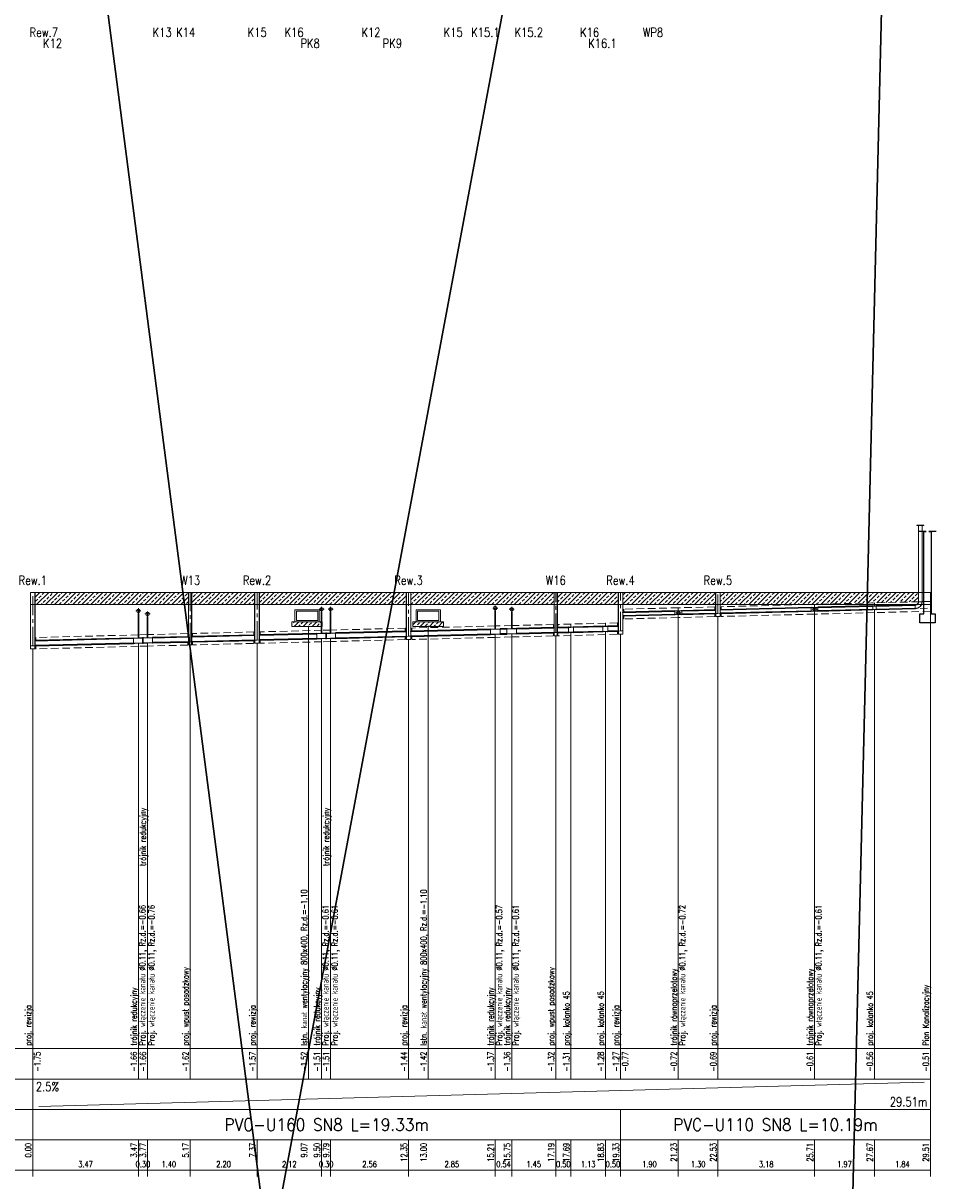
# Model space of a CAD drawing. Header units: millimetres. Extents: x 50853 to 54955, y -8480 to -6058.
# Tile 10 of 28: x 51004 to 51305, y -7208 to -6827. Entities that reach past the tile are written whole.
import ezdxf
from ezdxf.enums import TextEntityAlignment as Align

# ---------------------------------------------------------------- set-up
doc = ezdxf.new("R2010")
doc.units = ezdxf.units.MM
doc.header["$LTSCALE"] = 5
doc.linetypes.add('CENTER', pattern=[2, 1.25, -0.25, 0.25, -0.25])
doc.linetypes.add('DASHED', pattern=[0.75, 0.5, -0.25])
doc.layers.add('Budynki', color=7, linetype='Continuous')
for name, color, linetype, lineweight in [('Liczby', 7, 'Continuous', 20), ('Linie_odn', 7, 'Continuous', 13), ('Linie_opisowe', 7, 'Continuous', 13), ('Linie_tabeli', 7, 'Continuous', 13), ('mm_odwierty', 32, 'Continuous', 20), ('Odcinki', 5, 'Continuous', 30), ('Opis_PZ', 7, 'Continuous', 20), ('Opis_uzbr_p', 7, 'Continuous', 20), ('Opis_wl', 7, 'Continuous', 20), ('Osie', 7, 'CENTER', 13), ('Podsypki', 7, 'DASHED', 13), ('Ter_istn', 8, 'Continuous', 13), ('Uzbr_podz', 7, 'Continuous', 13), ('Wezly', 5, 'Continuous', 13)]:
    doc.layers.add(name, color=color, linetype=linetype, lineweight=lineweight)
doc.styles.add('Styl13', font='SIMPLEX.shx', dxfattribs={"width": 0.8})
doc.styles.add('Styl15', font='SIMPLEX.shx', dxfattribs={"width": 0.8})
doc.styles.add('Styl17', font='SIMPLEX.shx', dxfattribs={"width": 0.8})
doc.styles.add('Styl19', font='SIMPLEX.shx', dxfattribs={"width": 0.8})
doc.styles.add('Styl2', font='SIMPLEX.shx', dxfattribs={"width": 0.8})
doc.styles.add('Styl3', font='SIMPLEX.shx', dxfattribs={"width": 0.8})
doc.styles.add('Styl4', font='SIMPLEX.shx', dxfattribs={"width": 0.8})
doc.styles.add('Styl5', font='SIMPLEX.shx', dxfattribs={"width": 0.8})
doc.styles.add('Styl6', font='SIMPLEX.shx', dxfattribs={"width": 0.8})
pattern_1 = [(45, (47.9718, 75.9807), (-1.48174226, 1.48174226), []), (45, (49.4536, 75.9807), (-1.48174226, 1.48174226), [1.04775, -0.523875])]

msp = doc.modelspace()

# ---------------------------------------------------------------- hatches: boundary and pattern name
at = {"layer": 'mm_odwierty', "lineweight": 5, "ltscale": 0.1}
h = msp.add_hatch(dxfattribs=at)
h.set_pattern_fill('ANSI33', color=6, scale=0.33)
h.set_pattern_definition(pattern_1)
h.paths.add_polyline_path([(51007.99, -7014.2), (51007.99, -7018.2), (51058.38, -7018.2), (51058.38, -7014.2)])
h = msp.add_hatch(dxfattribs=at)
h.set_pattern_fill('ANSI33', color=6, scale=0.33)
h.set_pattern_definition(pattern_1)
h.paths.add_polyline_path([(51080.11, -7014.2), (51059.48, -7014.2), (51059.48, -7018.2), (51080.11, -7018.2)])
h.paths.add_polyline_path([(51129.93, -7014.2), (51081.71, -7014.2), (51081.71, -7018.2), (51129.93, -7018.2)])
h.paths.add_polyline_path([(51178.58, -7014.2), (51131.53, -7014.2), (51131.53, -7018.2), (51178.58, -7018.2)])
h = msp.add_hatch(dxfattribs=at)
h.set_pattern_fill('ANSI33', color=6, scale=0.33)
h.set_pattern_definition(pattern_1)
h.paths.add_polyline_path([(51233.24, -7014.2), (51233.24, -7018.2), (51261, -7018.2), (51264.24, -7018.12), (51283.92, -7017.62), (51298.4, -7017.26), (51298.4, -7017.24), (51298.4, -7017.24), (51298.4, -7014.2)])
h.paths.add_polyline_path([(51201.24, -7014.2), (51201.24, -7018.2), (51231.64, -7018.2), (51231.64, -7014.2)])
h.paths.add_polyline_path([(51179.68, -7014.2), (51179.68, -7018.2), (51199.64, -7018.2), (51199.64, -7014.2)])
h = msp.add_hatch(dxfattribs=at)
h.set_pattern_fill('ANSI33', color=6, scale=0.33)
h.set_pattern_definition(pattern_1)
h.paths.add_polyline_path([(51102.15, -7023.9), (51092.39, -7023.9), (51092.39, -7025.4), (51102.15, -7025.4)])
h.paths.add_polyline_path([(51102.39, -7023.9), (51102.15, -7023.9), (51102.15, -7025.4), (51102.39, -7025.4)])
h = msp.add_hatch(dxfattribs=at)
h.set_pattern_fill('ANSI33', color=6, scale=0.33)
h.set_pattern_definition(pattern_1)
h.paths.add_polyline_path([(51142.19, -7023.9), (51132.19, -7023.9), (51132.19, -7025.4), (51142.19, -7025.4)])

# ---------------------------------------------------------------- linework, layer by layer
at = {"layer": 'Budynki'}
msp.add_lwpolyline([(51304.27, -6994.2), (51301.77, -6994.2), (51302.61, -6994.2), (51302.61, -7021.2), (51303.86, -7021.2), (51303.86, -7024.2), (51301.36, -7024.2), (51301.36, -7024.2), (51298.86, -7024.2), (51298.86, -7021.2), (51300.11, -7021.2), (51300.11, -6994.2), (51300.94, -6994.2), (51298.44, -6994.2)], dxfattribs=at)
at = {"layer": 'Linie_odn'}
for points in [[(51302.31, -7164.2), (51302.31, -7014.2)], [(51219.44, -7164.2), (51219.44, -7021.39)], [(51232.44, -7164.2), (51232.44, -7022.09)], [(51264.24, -7164.2), (51264.24, -7020.27)], [(51283.92, -7164.2), (51283.92, -7019.78)], [(51195.44, -7164.2), (51195.44, -7026.99)], [(51044.91, -7164.2), (51044.91, -7030.75)], [(51102.15, -7164.2), (51102.15, -7029.32)], [(51105.13, -7164.2), (51105.13, -7029.25)], [(51130.73, -7164.2), (51130.73, -7029.63)], [(51159.24, -7164.2), (51159.24, -7027.9)], [(51164.66, -7164.2), (51164.66, -7027.76)], [(51179.13, -7164.2), (51179.13, -7028.41)], [(51184.13, -7164.2), (51184.13, -7027.27)], [(51200.44, -7164.2), (51200.44, -7027.89)], [(51007.19, -7164.2), (51007.19, -7032.7)], [(51041.9, -7164.2), (51041.9, -7030.83)], [(51058.93, -7164.2), (51058.93, -7031.42)], [(51080.91, -7164.2), (51080.91, -7030.87)]]:
    msp.add_lwpolyline(points, dxfattribs=at)
at = {"layer": 'Linie_opisowe'}
for p, q in [((51097.89, -7025.2), (51097.89, -7164.2)), ((51137.19, -7025.2), (51137.19, -7164.2))]:
    msp.add_line(p, q, dxfattribs=at)
at = {"layer": 'Linie_tabeli'}
for p, q in [((50936.57, -7164.2), (51007.19, -7164.2)), ((51007.19, -7164.2), (51302.31, -7164.2)), ((51007.19, -7164.2), (51007.19, -7204.2)), ((51007.19, -7164.2), (51007.19, -7174.2)), ((51041.9, -7164.2), (51041.9, -7174.2)), ((51044.91, -7164.2), (51044.91, -7174.2)), ((51058.93, -7164.2), (51058.93, -7174.2)), ((51080.91, -7164.2), (51080.91, -7174.2)), ((51097.89, -7164.2), (51097.89, -7174.2)), ((51102.15, -7164.2), (51102.15, -7174.2)), ((51105.13, -7164.2), (51105.13, -7174.2)), ((51130.73, -7164.2), (51130.73, -7174.2)), ((51137.19, -7164.2), (51137.19, -7174.2)), ((51159.24, -7164.2), (51159.24, -7174.2)), ((51164.66, -7164.2), (51164.66, -7174.2)), ((51179.13, -7164.2), (51179.13, -7174.2)), ((51184.13, -7164.2), (51184.13, -7174.2)), ((51195.44, -7164.2), (51195.44, -7174.2)), ((51200.44, -7164.2), (51200.44, -7174.2)), ((51219.44, -7164.2), (51219.44, -7174.2)), ((51232.44, -7164.2), (51232.44, -7174.2)), ((51264.24, -7164.2), (51264.24, -7174.2)), ((51283.92, -7164.2), (51283.92, -7174.2)), ((51302.31, -7164.2), (51302.31, -7204.2)), ((51302.31, -7164.2), (51302.31, -7174.2)), ((50936.57, -7174.2), (51007.19, -7174.2)), ((51007.19, -7174.2), (51302.31, -7174.2)), ((51007.19, -7174.2), (51007.19, -7184.2)), ((51009.19, -7183.2), (51300.31, -7175.2)), ((51302.31, -7174.2), (51302.31, -7184.2)), ((50936.57, -7184.2), (51007.19, -7184.2)), ((51007.19, -7184.2), (51302.31, -7184.2)), ((51200.44, -7184.2), (51200.44, -7194.2)), ((51302.31, -7184.2), (51302.31, -7194.2)), ((50936.57, -7194.2), (51007.19, -7194.2)), ((51007.19, -7194.2), (51302.31, -7194.2)), ((51007.19, -7194.2), (51007.19, -7206.2)), ((51041.9, -7194.2), (51041.9, -7206.2)), ((51044.91, -7194.2), (51044.91, -7206.2)), ((51058.93, -7194.2), (51058.93, -7206.2)), ((51080.91, -7194.2), (51080.91, -7206.2)), ((51102.15, -7194.2), (51102.15, -7206.2)), ((51105.13, -7194.2), (51105.13, -7206.2)), ((51130.73, -7194.2), (51130.73, -7206.2)), ((51159.24, -7194.2), (51159.24, -7206.2)), ((51164.66, -7194.2), (51164.66, -7206.2)), ((51179.13, -7194.2), (51179.13, -7206.2)), ((51184.13, -7194.2), (51184.13, -7206.2)), ((51195.44, -7194.2), (51195.44, -7206.2)), ((51200.44, -7194.2), (51200.44, -7206.2)), ((51219.44, -7194.2), (51219.44, -7206.2)), ((51232.44, -7194.2), (51232.44, -7206.2)), ((51264.24, -7194.2), (51264.24, -7206.2)), ((51283.92, -7194.2), (51283.92, -7206.2)), ((51302.31, -7194.2), (51302.31, -7206.2)), ((50936.57, -7204.2), (51007.19, -7204.2)), ((51007.19, -7204.2), (51302.31, -7204.2))]:
    msp.add_line(p, q, dxfattribs=at)
at = {"layer": 'mm_odwierty', "color": 1, "lineweight": 30}
for p, q in [((51304.77, -6058.36), (50852.82, -8475.03)), ((51246.02, -8479.55), (51304.77, -6058.36)), ((50934.17, -6067.39), (51246.02, -8479.55))]:
    msp.add_line(p, q, dxfattribs=at)
at = {"layer": 'mm_odwierty', "color": 6, "lineweight": 5, "ltscale": 0.1}
for p, q in [((51006.39, -7014.2), (51302.31, -7014.2)), ((51006.39, -7018.2), (51302.31, -7018.2))]:
    msp.add_line(p, q, dxfattribs=at)
at = {"layer": 'Odcinki'}
for p, q in [((51041.9, -7021.07), (51041.9, -7029.15)), ((51044.91, -7022.07), (51044.91, -7029.07)), ((51102.15, -7020.57), (51102.15, -7027.64)), ((51105.13, -7020.57), (51105.13, -7027.57)), ((51159.24, -7020.17), (51159.24, -7026.22)), ((51164.66, -7020.57), (51164.66, -7026.08))]:
    msp.add_line(p, q, dxfattribs=at)
for points in [[(51233.24, -7019.95), (51263.14, -7019.2), (51263.14, -7019.14), (51233.24, -7019.89)], [(51265.34, -7019.14), (51283.37, -7018.69), (51283.37, -7018.64), (51265.34, -7019.09)], [(51284.47, -7018.66), (51297.36, -7018.34), (51297.36, -7018.29), (51284.47, -7018.61)], [(51201.24, -7020.75), (51218.34, -7020.32), (51218.34, -7020.26), (51201.24, -7020.69)], [(51201.24, -7021.85), (51218.34, -7021.42), (51218.34, -7021.47), (51201.24, -7021.9)], [(51220.54, -7020.26), (51231.64, -7019.99), (51231.64, -7019.93), (51220.54, -7020.21)], [(51220.54, -7021.36), (51231.64, -7021.09), (51231.64, -7021.14), (51220.54, -7021.42)], [(51233.24, -7021.05), (51263.14, -7020.3), (51263.14, -7020.35), (51233.24, -7021.1)], [(51265.34, -7020.24), (51283.37, -7019.79), (51283.37, -7019.85), (51265.34, -7020.3)], [(51284.47, -7019.76), (51297.36, -7019.44), (51297.36, -7019.5), (51284.47, -7019.82)], [(51106.73, -7027.61), (51129.93, -7027.03), (51129.93, -7026.95), (51106.73, -7027.53)], [(51131.53, -7026.99), (51157.64, -7026.34), (51157.64, -7026.26), (51131.53, -7026.91)], [(51160.84, -7026.26), (51163.06, -7026.2), (51163.06, -7026.12), (51160.84, -7026.18)], [(51166.26, -7026.12), (51178.58, -7025.81), (51178.58, -7025.73), (51166.26, -7026.04)], [(51179.68, -7025.78), (51183.33, -7025.69), (51183.33, -7025.61), (51179.68, -7025.7)], [(51184.93, -7025.65), (51194.64, -7025.41), (51194.64, -7025.33), (51184.93, -7025.57)], [(51196.24, -7025.37), (51199.64, -7025.29), (51199.64, -7025.21), (51196.24, -7025.29)], [(51196.24, -7026.97), (51199.64, -7026.89), (51199.64, -7026.97), (51196.24, -7027.05)], [(51007.99, -7030.08), (51040.3, -7029.27), (51040.3, -7029.19), (51007.99, -7030)], [(51043.5, -7029.19), (51043.31, -7029.19), (51043.31, -7029.11), (51043.5, -7029.11)], [(51043.5, -7030.79), (51043.31, -7030.79), (51043.31, -7030.87), (51043.5, -7030.87)], [(51046.51, -7029.11), (51058.38, -7028.82), (51058.38, -7028.74), (51046.51, -7029.03)], [(51046.51, -7030.71), (51058.38, -7030.42), (51058.38, -7030.5), (51046.51, -7030.79)], [(51059.48, -7028.79), (51080.11, -7028.27), (51080.11, -7028.19), (51059.48, -7028.71)], [(51059.48, -7030.39), (51080.11, -7029.87), (51080.11, -7029.95), (51059.48, -7030.47)], [(51081.71, -7028.23), (51100.55, -7027.76), (51100.55, -7027.68), (51081.71, -7028.15)], [(51081.71, -7029.83), (51100.55, -7029.36), (51100.55, -7029.44), (51081.71, -7029.91)], [(51103.75, -7027.68), (51103.53, -7027.69), (51103.53, -7027.61), (51103.75, -7027.6)], [(51103.75, -7029.28), (51103.53, -7029.29), (51103.53, -7029.37), (51103.75, -7029.36)], [(51106.73, -7029.21), (51129.93, -7028.63), (51129.93, -7028.71), (51106.73, -7029.29)], [(51131.53, -7028.59), (51157.64, -7027.94), (51157.64, -7028.02), (51131.53, -7028.67)], [(51160.84, -7027.86), (51163.06, -7027.8), (51163.06, -7027.88), (51160.84, -7027.94)], [(51166.26, -7027.72), (51178.58, -7027.41), (51178.58, -7027.49), (51166.26, -7027.8)], [(51179.68, -7027.38), (51183.33, -7027.29), (51183.33, -7027.37), (51179.68, -7027.46)], [(51184.93, -7027.25), (51194.64, -7027.01), (51194.64, -7027.09), (51184.93, -7027.33)], [(51007.99, -7031.68), (51040.3, -7030.87), (51040.3, -7030.95), (51007.99, -7031.76)]]:
    msp.add_lwpolyline(points, close=True, dxfattribs=at)
at = {"layer": 'Opis_wl'}
for centre, radius in [((51102.15, -7019.75), 0.605), ((51102.15, -7019.75), 0.55), ((51105.13, -7019.75), 0.605), ((51105.13, -7019.75), 0.55), ((51159.24, -7019.35), 0.605), ((51159.24, -7019.35), 0.55), ((51164.66, -7019.75), 0.605), ((51164.66, -7019.75), 0.55), ((51264.24, -7019.75), 0.605), ((51264.24, -7019.75), 0.55), ((51041.9, -7020.25), 0.605), ((51041.9, -7020.25), 0.55), ((51044.91, -7021.25), 0.605), ((51044.91, -7021.25), 0.55), ((51219.44, -7020.85), 0.605), ((51219.44, -7020.85), 0.55)]:
    msp.add_circle(centre, radius, dxfattribs=at)
at = {"layer": 'Osie'}
for p, q in [((51007.19, -7031.7), (51007.19, -7014.2)), ((51058.93, -7030.4), (51058.93, -7014.2)), ((51080.91, -7029.85), (51080.91, -7014.2)), ((51130.73, -7028.61), (51130.73, -7014.2)), ((51179.13, -7027.4), (51179.13, -7014.2)), ((51200.44, -7026.87), (51200.44, -7014.2)), ((51232.44, -7021.07), (51232.44, -7014.2)), ((51102.15, -7020.57), (51102.15, -7018.92)), ((51105.13, -7020.57), (51105.13, -7018.92)), ((51158.41, -7019.35), (51160.06, -7019.35)), ((51159.24, -7020.17), (51159.24, -7018.52)), ((51164.66, -7020.57), (51164.66, -7018.92)), ((51264.24, -7020.57), (51264.24, -7018.92)), ((51041.07, -7020.25), (51042.72, -7020.25)), ((51041.9, -7021.07), (51041.9, -7019.42)), ((51044.08, -7021.25), (51045.73, -7021.25)), ((51044.91, -7022.07), (51044.91, -7020.42)), ((51101.32, -7019.75), (51102.97, -7019.75)), ((51104.3, -7019.75), (51105.95, -7019.75)), ((51163.83, -7019.75), (51165.48, -7019.75)), ((51218.62, -7020.85), (51220.27, -7020.85)), ((51219.44, -7021.67), (51219.44, -7020.02)), ((51263.42, -7019.75), (51265.07, -7019.75))]:
    msp.add_line(p, q, dxfattribs=at)
at = {"layer": 'Podsypki'}
for points in [[(51201.5, -7020.68), (51219.44, -7020.24), (51219.44, -7019.24), (51201.5, -7019.68)], [(51219.44, -7020.24), (51231.39, -7019.94), (51231.39, -7018.94), (51219.44, -7019.24)], [(51233.5, -7019.88), (51264.24, -7019.12), (51264.24, -7018.12), (51233.5, -7018.88)], [(51264.24, -7019.12), (51283.92, -7018.62), (51283.92, -7017.62), (51264.24, -7018.12)], [(51283.92, -7018.62), (51302.31, -7018.16), (51302.31, -7017.16), (51283.92, -7017.62)], [(51283.92, -7019.83), (51302.31, -7019.37), (51302.31, -7020.37), (51302.31, -7020.37), (51302.31, -7020.37), (51283.92, -7020.83), (51283.92, -7020.78), (51283.92, -7020.78)], [(51201.5, -7021.89), (51219.44, -7021.45), (51219.44, -7022.39), (51219.44, -7022.39), (51219.44, -7022.45), (51201.59, -7022.89), (51201.59, -7022.89), (51201.5, -7022.89)], [(51219.44, -7021.45), (51231.39, -7021.15), (51231.39, -7022.07), (51231.29, -7022.07), (51231.29, -7022.15), (51219.44, -7022.45), (51219.44, -7022.39), (51219.44, -7022.39)], [(51233.5, -7021.09), (51264.24, -7020.33), (51264.24, -7021.27), (51264.24, -7021.27), (51264.24, -7021.33), (51233.59, -7022.09), (51233.59, -7022.07), (51233.5, -7022.07)], [(51264.24, -7020.33), (51283.92, -7019.83), (51283.92, -7020.78), (51283.92, -7020.78), (51283.92, -7020.83), (51264.24, -7021.33), (51264.24, -7021.27), (51264.24, -7021.27)], [(51081.96, -7028.15), (51102.15, -7027.64), (51102.15, -7026.64), (51081.96, -7027.15)], [(51102.15, -7027.64), (51105.13, -7027.57), (51105.13, -7026.57), (51102.15, -7026.64)], [(51105.13, -7027.57), (51129.67, -7026.95), (51129.67, -7025.95), (51105.13, -7026.57)], [(51131.78, -7026.9), (51159.24, -7026.22), (51159.24, -7025.22), (51131.78, -7025.9)], [(51159.24, -7026.22), (51164.66, -7026.08), (51164.66, -7025.08), (51159.24, -7025.22)], [(51164.66, -7026.08), (51178.4, -7025.74), (51178.4, -7024.74), (51164.66, -7025.08)], [(51179.85, -7025.7), (51184.13, -7025.59), (51184.13, -7024.59), (51179.85, -7024.7)], [(51184.13, -7025.59), (51195.44, -7025.31), (51195.44, -7024.31), (51184.13, -7024.59)], [(51195.44, -7025.31), (51199.39, -7025.21), (51199.39, -7024.21), (51195.44, -7024.31)], [(51195.44, -7027.07), (51199.39, -7026.97), (51199.39, -7027.87), (51199.29, -7027.87), (51199.29, -7027.97), (51195.44, -7028.07), (51195.44, -7027.99), (51195.44, -7027.99)], [(51008.24, -7029.99), (51041.9, -7029.15), (51041.9, -7028.15), (51008.24, -7028.99)], [(51041.9, -7029.15), (51044.91, -7029.07), (51044.91, -7028.07), (51041.9, -7028.15)], [(51044.91, -7029.07), (51058.2, -7028.74), (51058.2, -7027.74), (51044.91, -7028.07)], [(51044.91, -7030.83), (51058.2, -7030.5), (51058.2, -7031.4), (51058.14, -7031.4), (51058.14, -7031.5), (51044.91, -7031.83), (51044.91, -7031.75), (51044.91, -7031.75)], [(51059.65, -7028.7), (51079.85, -7028.2), (51079.85, -7027.2), (51059.65, -7027.7)], [(51059.65, -7030.46), (51079.85, -7029.96), (51079.85, -7030.85), (51079.76, -7030.85), (51079.76, -7030.96), (51059.72, -7031.46), (51059.72, -7031.4), (51059.65, -7031.4)], [(51081.96, -7029.91), (51102.15, -7029.4), (51102.15, -7030.32), (51102.15, -7030.32), (51102.15, -7030.4), (51082.06, -7030.91), (51082.06, -7030.85), (51081.96, -7030.85)], [(51102.15, -7029.4), (51105.13, -7029.33), (51105.13, -7030.25), (51105.13, -7030.25), (51105.13, -7030.33), (51102.15, -7030.4), (51102.15, -7030.32), (51102.15, -7030.32)], [(51105.13, -7029.33), (51129.67, -7028.71), (51129.67, -7029.61), (51129.58, -7029.61), (51129.58, -7029.71), (51105.13, -7030.33), (51105.13, -7030.25), (51105.13, -7030.25)], [(51131.78, -7028.66), (51159.24, -7027.98), (51159.24, -7028.9), (51159.24, -7028.9), (51159.24, -7028.98), (51131.88, -7029.66), (51131.88, -7029.61), (51131.78, -7029.61)], [(51159.24, -7027.98), (51164.66, -7027.84), (51164.66, -7028.76), (51164.66, -7028.76), (51164.66, -7028.84), (51159.24, -7028.98), (51159.24, -7028.9), (51159.24, -7028.9)], [(51164.66, -7027.84), (51178.4, -7027.5), (51178.4, -7028.4), (51178.34, -7028.4), (51178.34, -7028.5), (51164.66, -7028.84), (51164.66, -7028.76), (51164.66, -7028.76)], [(51179.85, -7027.46), (51184.13, -7027.35), (51184.13, -7028.27), (51184.13, -7028.27), (51184.13, -7028.35), (51179.92, -7028.46), (51179.92, -7028.4), (51179.85, -7028.4)], [(51184.13, -7027.35), (51195.44, -7027.07), (51195.44, -7027.99), (51195.44, -7027.99), (51195.44, -7028.07), (51184.13, -7028.35), (51184.13, -7028.27), (51184.13, -7028.27)], [(51008.24, -7031.75), (51041.9, -7030.91), (51041.9, -7031.83), (51041.9, -7031.83), (51041.9, -7031.91), (51008.34, -7032.75), (51008.34, -7032.7), (51008.24, -7032.7)], [(51041.9, -7030.91), (51044.91, -7030.83), (51044.91, -7031.75), (51044.91, -7031.75), (51044.91, -7031.83), (51041.9, -7031.91), (51041.9, -7031.83), (51041.9, -7031.83)]]:
    msp.add_lwpolyline(points, close=True, dxfattribs=at)
at = {"layer": 'Ter_istn'}
msp.add_lwpolyline([(51007.19, -7014.2), (51041.9, -7014.2), (51044.91, -7014.2), (51058.93, -7014.2), (51080.91, -7014.2), (51102.15, -7014.2), (51105.13, -7014.2), (51130.73, -7014.2), (51159.24, -7014.2), (51164.66, -7014.2), (51179.13, -7014.2), (51184.13, -7014.2), (51195.44, -7014.2), (51200.44, -7014.2), (51219.44, -7014.2), (51232.44, -7014.2), (51264.24, -7014.2), (51283.92, -7014.2), (51302.31, -7014.2)], dxfattribs=at)
at = {"layer": 'Uzbr_podz'}
for points in [[(51093.39, -7019.9), (51093.39, -7023.9), (51101.39, -7023.9), (51101.39, -7019.9)], [(51093.89, -7020.4), (51093.89, -7023.4), (51100.89, -7023.4), (51100.89, -7020.4)], [(51133.19, -7019.9), (51133.19, -7023.9), (51141.19, -7023.9), (51141.19, -7019.9)], [(51133.69, -7020.4), (51133.69, -7023.4), (51140.69, -7023.4), (51140.69, -7020.4)], [(51092.39, -7025.4), (51092.39, -7023.9), (51102.39, -7023.9), (51102.39, -7025.4)], [(51132.19, -7025.4), (51132.19, -7023.9), (51142.19, -7023.9), (51142.19, -7025.4)]]:
    msp.add_lwpolyline(points, close=True, dxfattribs=at)
at = {"layer": 'Wezly'}
for p, q in [((51264.24, -7019.12), (51263.14, -7019.14)), ((51263.14, -7019.14), (51263.14, -7020.35)), ((51264.24, -7019.17), (51263.14, -7019.2)), ((51265.34, -7019.09), (51264.24, -7019.12)), ((51265.34, -7019.14), (51264.24, -7019.17)), ((51265.34, -7020.3), (51265.34, -7019.09)), ((51283.92, -7018.62), (51283.37, -7018.64)), ((51283.37, -7018.64), (51283.37, -7019.85)), ((51283.92, -7018.68), (51283.37, -7018.69)), ((51284.47, -7018.61), (51283.92, -7018.62)), ((51284.47, -7018.66), (51283.92, -7018.68)), ((51284.47, -7019.82), (51284.47, -7018.61)), ((51297.36, -7018.23), (51297.36, -7019.55)), ((51298.35, -7017.24), (51299.67, -7017.24)), ((51219.44, -7020.24), (51218.34, -7020.26)), ((51218.34, -7020.26), (51218.34, -7021.47)), ((51219.44, -7020.29), (51218.34, -7020.32)), ((51218.34, -7021.42), (51219.44, -7021.39)), ((51218.34, -7021.47), (51219.44, -7021.45)), ((51220.54, -7020.21), (51219.44, -7020.24)), ((51220.54, -7020.26), (51219.44, -7020.29)), ((51219.44, -7021.39), (51220.54, -7021.36)), ((51219.44, -7021.45), (51220.54, -7021.42)), ((51220.54, -7021.42), (51220.54, -7020.21)), ((51263.14, -7020.3), (51264.24, -7020.27)), ((51263.14, -7020.35), (51264.24, -7020.33)), ((51264.24, -7020.27), (51265.34, -7020.24)), ((51264.24, -7020.33), (51265.34, -7020.3)), ((51283.37, -7019.79), (51283.92, -7019.78)), ((51283.37, -7019.85), (51283.92, -7019.83)), ((51283.92, -7019.78), (51284.47, -7019.76)), ((51283.92, -7019.83), (51284.47, -7019.82)), ((51159.24, -7026.22), (51157.64, -7026.26)), ((51157.64, -7026.26), (51157.64, -7028.02)), ((51159.24, -7026.3), (51157.64, -7026.34)), ((51160.84, -7026.18), (51159.24, -7026.22)), ((51160.84, -7026.26), (51159.24, -7026.3)), ((51160.84, -7027.94), (51160.84, -7026.18)), ((51164.66, -7026.08), (51163.06, -7026.12)), ((51163.06, -7026.12), (51163.06, -7027.88)), ((51164.66, -7026.16), (51163.06, -7026.2)), ((51166.26, -7026.04), (51164.66, -7026.08)), ((51166.26, -7026.12), (51164.66, -7026.16)), ((51166.26, -7027.8), (51166.26, -7026.04)), ((51184.13, -7025.59), (51183.33, -7025.61)), ((51183.33, -7025.61), (51183.33, -7027.37)), ((51184.13, -7025.67), (51183.33, -7025.69)), ((51184.93, -7025.57), (51184.13, -7025.59)), ((51184.93, -7025.65), (51184.13, -7025.67)), ((51184.93, -7027.33), (51184.93, -7025.57)), ((51195.44, -7025.31), (51194.64, -7025.33)), ((51194.64, -7025.33), (51194.64, -7027.09)), ((51195.44, -7025.39), (51194.64, -7025.41)), ((51194.64, -7027.01), (51195.44, -7026.99)), ((51196.24, -7025.29), (51195.44, -7025.31)), ((51196.24, -7025.37), (51195.44, -7025.39)), ((51195.44, -7026.99), (51196.24, -7026.97)), ((51196.24, -7027.05), (51196.24, -7025.29)), ((51041.9, -7029.15), (51040.3, -7029.19)), ((51040.3, -7029.19), (51040.3, -7030.95)), ((51041.9, -7029.23), (51040.3, -7029.27)), ((51043.5, -7029.11), (51041.9, -7029.15)), ((51043.5, -7029.19), (51041.9, -7029.23)), ((51041.9, -7030.83), (51043.5, -7030.79)), ((51044.91, -7029.07), (51043.31, -7029.11)), ((51043.31, -7029.11), (51043.31, -7030.87)), ((51044.91, -7029.15), (51043.31, -7029.19)), ((51043.31, -7030.79), (51044.91, -7030.75)), ((51043.5, -7030.87), (51043.5, -7029.11)), ((51046.51, -7029.03), (51044.91, -7029.07)), ((51046.51, -7029.11), (51044.91, -7029.15)), ((51044.91, -7030.75), (51046.51, -7030.71)), ((51044.91, -7030.83), (51046.51, -7030.79)), ((51046.51, -7030.79), (51046.51, -7029.03)), ((51102.15, -7027.64), (51100.55, -7027.68)), ((51100.55, -7027.68), (51100.55, -7029.44)), ((51102.15, -7027.72), (51100.55, -7027.76)), ((51100.55, -7029.36), (51102.15, -7029.32)), ((51100.55, -7029.44), (51102.15, -7029.4)), ((51103.75, -7027.6), (51102.15, -7027.64)), ((51103.75, -7027.68), (51102.15, -7027.72)), ((51102.15, -7029.32), (51103.75, -7029.28)), ((51102.15, -7029.4), (51103.75, -7029.36)), ((51105.13, -7027.57), (51103.53, -7027.61)), ((51103.53, -7027.61), (51103.53, -7029.37)), ((51105.13, -7027.65), (51103.53, -7027.69)), ((51103.53, -7029.29), (51105.13, -7029.25)), ((51103.53, -7029.37), (51105.13, -7029.33)), ((51103.75, -7029.36), (51103.75, -7027.6)), ((51106.73, -7027.53), (51105.13, -7027.57)), ((51106.73, -7027.61), (51105.13, -7027.65)), ((51105.13, -7029.25), (51106.73, -7029.21)), ((51105.13, -7029.33), (51106.73, -7029.29)), ((51106.73, -7029.29), (51106.73, -7027.53)), ((51157.64, -7027.94), (51159.24, -7027.9)), ((51157.64, -7028.02), (51159.24, -7027.98)), ((51159.24, -7027.9), (51160.84, -7027.86)), ((51159.24, -7027.98), (51160.84, -7027.94)), ((51163.06, -7027.8), (51164.66, -7027.76)), ((51163.06, -7027.88), (51164.66, -7027.84)), ((51164.66, -7027.76), (51166.26, -7027.72)), ((51164.66, -7027.84), (51166.26, -7027.8)), ((51183.33, -7027.29), (51184.13, -7027.27)), ((51183.33, -7027.37), (51184.13, -7027.35)), ((51184.13, -7027.27), (51184.93, -7027.25)), ((51184.13, -7027.35), (51184.93, -7027.33)), ((51194.64, -7027.09), (51195.44, -7027.07)), ((51195.44, -7027.07), (51196.24, -7027.05)), ((51040.3, -7030.87), (51041.9, -7030.83)), ((51040.3, -7030.95), (51041.9, -7030.91)), ((51041.9, -7030.91), (51043.5, -7030.87)), ((51043.31, -7030.87), (51044.91, -7030.83))]:
    msp.add_line(p, q, dxfattribs=at)
for points in [[(51297.91, -6992.2), (51300.11, -6992.2), (51300.11, -6992.1), (51297.91, -6992.1)], [(51298.46, -7017.24), (51298.46, -6992.2), (51298.4, -6992.2), (51298.4, -7017.24)], [(51299.56, -7017.24), (51299.56, -6992.2), (51299.61, -6992.2), (51299.61, -7017.24)], [(51006.39, -7014.2), (51007.99, -7014.2), (51007.99, -7014.2), (51006.39, -7014.2)], [(51006.39, -7032.7), (51007.99, -7032.7), (51007.99, -7014.2), (51006.39, -7014.2)], [(51006.47, -7032.7), (51007.91, -7032.7), (51007.91, -7014.2), (51006.47, -7014.2)], [(51058.38, -7014.2), (51059.48, -7014.2), (51059.48, -7014.2), (51058.38, -7014.2)], [(51058.38, -7031.42), (51059.48, -7031.42), (51059.48, -7014.2), (51058.38, -7014.2)], [(51058.43, -7031.42), (51059.42, -7031.42), (51059.42, -7014.2), (51058.43, -7014.2)], [(51080.11, -7014.2), (51081.71, -7014.2), (51081.71, -7014.2), (51080.11, -7014.2)], [(51080.11, -7030.87), (51081.71, -7030.87), (51081.71, -7014.2), (51080.11, -7014.2)], [(51080.19, -7030.87), (51081.63, -7030.87), (51081.63, -7014.2), (51080.19, -7014.2)], [(51129.93, -7014.2), (51131.53, -7014.2), (51131.53, -7014.2), (51129.93, -7014.2)], [(51129.93, -7029.63), (51131.53, -7029.63), (51131.53, -7014.2), (51129.93, -7014.2)], [(51130.01, -7029.63), (51131.45, -7029.63), (51131.45, -7014.2), (51130.01, -7014.2)], [(51178.58, -7014.2), (51179.68, -7014.2), (51179.68, -7014.2), (51178.58, -7014.2)], [(51178.58, -7028.41), (51179.68, -7028.41), (51179.68, -7014.2), (51178.58, -7014.2)], [(51178.63, -7028.41), (51179.62, -7028.41), (51179.62, -7014.2), (51178.63, -7014.2)], [(51199.64, -7014.2), (51201.24, -7014.2), (51201.24, -7014.2), (51199.64, -7014.2)], [(51199.64, -7027.88), (51201.24, -7027.88), (51201.24, -7014.2), (51199.64, -7014.2)], [(51199.72, -7027.88), (51201.16, -7027.88), (51201.16, -7014.2), (51199.72, -7014.2)], [(51231.64, -7014.2), (51233.24, -7014.2), (51233.24, -7014.2), (51231.64, -7014.2)], [(51231.64, -7022.08), (51233.24, -7022.08), (51233.24, -7014.2), (51231.64, -7014.2)], [(51231.72, -7022.08), (51233.16, -7022.08), (51233.16, -7014.2), (51231.72, -7014.2)], [(51232.44, -7022.09), (51231.64, -7022.09), (51231.64, -7021.09), (51232.44, -7021.07), (51233.24, -7021.05), (51233.24, -7022.09)], [(51200.44, -7027.89), (51199.64, -7027.89), (51199.64, -7026.89), (51200.44, -7026.87), (51201.24, -7026.85), (51201.24, -7027.89)], [(51058.93, -7031.42), (51058.38, -7031.42), (51058.38, -7030.42), (51058.93, -7030.4), (51059.48, -7030.39), (51059.48, -7031.42)], [(51080.91, -7030.87), (51080.11, -7030.87), (51080.11, -7029.87), (51080.91, -7029.85), (51081.71, -7029.83), (51081.71, -7030.87)], [(51130.73, -7029.63), (51129.93, -7029.63), (51129.93, -7028.63), (51130.73, -7028.61), (51131.53, -7028.59), (51131.53, -7029.63)], [(51179.13, -7028.41), (51178.58, -7028.41), (51178.58, -7027.41), (51179.13, -7027.4), (51179.68, -7027.38), (51179.68, -7028.41)], [(51006.39, -7032.7), (51007.99, -7032.7), (51007.99, -7031.7), (51006.39, -7031.7)]]:
    msp.add_lwpolyline(points, close=True, dxfattribs=at)
for points in [[(51297.36, -7018.34), (51297.53, -7018.33), (51297.7, -7018.29), (51297.86, -7018.22), (51298, -7018.13), (51298.13, -7018.02), (51298.25, -7017.89), (51298.34, -7017.74), (51298.4, -7017.58), (51298.44, -7017.41), (51298.46, -7017.24)], [(51297.36, -7018.29), (51297.52, -7018.27), (51297.68, -7018.24), (51297.83, -7018.17), (51297.97, -7018.09), (51298.1, -7017.98), (51298.2, -7017.86), (51298.29, -7017.72), (51298.35, -7017.57), (51298.39, -7017.41), (51298.4, -7017.24)], [(51297.36, -7019.44), (51297.7, -7019.42), (51298.04, -7019.33), (51298.36, -7019.2), (51298.65, -7019.02), (51298.91, -7018.8), (51299.14, -7018.54), (51299.32, -7018.24), (51299.45, -7017.92), (51299.53, -7017.59), (51299.56, -7017.24)], [(51297.36, -7019.5), (51297.71, -7019.47), (51298.05, -7019.39), (51298.38, -7019.25), (51298.68, -7019.07), (51298.95, -7018.84), (51299.18, -7018.57), (51299.37, -7018.27), (51299.5, -7017.94), (51299.58, -7017.6), (51299.61, -7017.24)]]:
    msp.add_lwpolyline(points, dxfattribs=at)

# ---------------------------------------------------------------- texts
at = {"layer": 'Liczby', "width": 0.8}
for s, height, style, p in [('Rew.7', 3, 'Styl13', (51010.8, -6831.54)), ('K13', 3, 'Styl13', (51049.73, -6831.54)), ('K14', 3, 'Styl13', (51057.46, -6831.54)), ('K15', 3, 'Styl13', (51080.96, -6831.54)), ('K16', 3, 'Styl13', (51093.1, -6831.54)), ('K12', 3, 'Styl13', (51118.38, -6831.54)), ('K15', 3, 'Styl13', (51145.4, -6831.54)), ('K15.1', 3, 'Styl13', (51156.02, -6831.54)), ('K15.2', 3, 'Styl13', (51170.27, -6831.54)), ('K16', 3, 'Styl13', (51190.27, -6831.54)), ('WP8', 3, 'Styl13', (51211.13, -6831.54)), ('K12', 3, 'Styl13', (51013.69, -6835.14)), ('PK8', 3, 'Styl13', (51098.38, -6835.14)), ('PK9', 3, 'Styl13', (51125.4, -6835.14)), ('K16.1', 3, 'Styl13', (51194.48, -6835.14)), ('Rew.1', 3, 'Styl13', (51007.19, -7011.7)), ('W13', 3, 'Styl13', (51058.93, -7011.7)), ('Rew.2', 3, 'Styl13', (51080.91, -7011.7)), ('Rew.3', 3, 'Styl13', (51130.73, -7011.7)), ('W16', 3, 'Styl13', (51179.13, -7011.7)), ('Rew.4', 3, 'Styl13', (51200.44, -7011.7)), ('Rew.5', 3, 'Styl13', (51232.44, -7011.7)), ('3.47', 2, 'Styl6', (51024.54, -7203.2)), ('0.30', 2, 'Styl6', (51043.4, -7203.2)), ('1.40', 2, 'Styl6', (51051.92, -7203.2)), ('2.20', 2, 'Styl6', (51069.92, -7203.2)), ('2.12', 2, 'Styl6', (51091.53, -7203.2)), ('0.30', 2, 'Styl6', (51103.64, -7203.2)), ('2.56', 2, 'Styl6', (51117.93, -7203.2)), ('2.85', 2, 'Styl6', (51144.98, -7203.2)), ('0.54', 2, 'Styl6', (51161.95, -7203.2)), ('1.45', 2, 'Styl6', (51171.89, -7203.2)), ('0.50', 2, 'Styl6', (51181.63, -7203.2)), ('1.13', 2, 'Styl6', (51189.79, -7203.2)), ('0.50', 2, 'Styl6', (51197.94, -7203.2)), ('1.90', 2, 'Styl6', (51209.94, -7203.2)), ('1.30', 2, 'Styl6', (51225.94, -7203.2)), ('3.18', 2, 'Styl6', (51248.34, -7203.2)), ('1.97', 2, 'Styl6', (51274.08, -7203.2)), ('1.84', 2, 'Styl6', (51293.11, -7203.2))]:
    msp.add_text(s, height=height, dxfattribs=dict(at, style=style)).set_placement(p, align=Align.CENTER)
for s, style, p in [('-1.75', 'Styl2', (51009.69, -7165.2)), ('-1.66', 'Styl2', (51041.4, -7165.2)), ('-1.66', 'Styl2', (51044.41, -7165.2)), ('-1.62', 'Styl2', (51058.43, -7165.2)), ('-1.57', 'Styl2', (51080.41, -7165.2)), ('-1.52', 'Styl3', (51097.39, -7165.2)), ('-1.51', 'Styl2', (51101.65, -7165.2)), ('-1.51', 'Styl2', (51104.63, -7165.2)), ('-1.44', 'Styl2', (51130.23, -7165.2)), ('-1.42', 'Styl3', (51136.69, -7165.2)), ('-1.37', 'Styl2', (51158.74, -7165.2)), ('-1.36', 'Styl2', (51164.16, -7165.2)), ('-1.32', 'Styl2', (51178.63, -7165.2)), ('-1.31', 'Styl2', (51183.63, -7165.2)), ('-1.28', 'Styl2', (51194.94, -7165.2)), ('-1.27', 'Styl2', (51199.94, -7165.2)), ('-0.77', 'Styl2', (51202.94, -7165.2)), ('-0.72', 'Styl2', (51218.94, -7165.2)), ('-0.69', 'Styl2', (51231.94, -7165.2)), ('-0.61', 'Styl2', (51263.74, -7165.2)), ('-0.56', 'Styl2', (51283.42, -7165.2)), ('-0.51', 'Styl2', (51301.81, -7165.2)), ('0.00', 'Styl2', (51006.69, -7195.2)), ('3.47', 'Styl2', (51041.4, -7195.2)), ('3.77', 'Styl2', (51044.41, -7195.2)), ('5.17', 'Styl2', (51058.43, -7195.2)), ('7.37', 'Styl2', (51080.41, -7195.2)), ('9.07', 'Styl3', (51097.39, -7195.2)), ('9.50', 'Styl2', (51101.65, -7195.2)), ('9.79', 'Styl2', (51104.63, -7195.2)), ('12.35', 'Styl2', (51130.23, -7195.2)), ('13.00', 'Styl3', (51136.69, -7195.2)), ('15.21', 'Styl2', (51158.74, -7195.2)), ('15.75', 'Styl2', (51164.16, -7195.2)), ('17.19', 'Styl2', (51178.63, -7195.2)), ('17.69', 'Styl2', (51183.63, -7195.2)), ('18.83', 'Styl2', (51194.94, -7195.2)), ('19.33', 'Styl2', (51199.94, -7195.2)), ('21.23', 'Styl2', (51218.94, -7195.2)), ('22.53', 'Styl2', (51231.94, -7195.2)), ('25.71', 'Styl2', (51263.74, -7195.2)), ('27.67', 'Styl2', (51283.42, -7195.2)), ('29.51', 'Styl2', (51301.81, -7195.2))]:
    msp.add_text(s, height=2, rotation=90, dxfattribs=dict(at, style=style)).set_placement(p, align=Align.RIGHT)
at = {"layer": 'Liczby', "style": 'Styl4', "width": 0.8}
msp.add_text('2.5%', height=3, dxfattribs=at).set_placement((51008.19, -7178.2))
msp.add_text('29.51m', height=3, dxfattribs=at).set_placement((51301.31, -7183.2), align=Align.RIGHT)
at = {"layer": 'Liczby', "style": 'Styl5'}
for s, width, p, p2 in [('PVC-U160 SN8 L=19.33m', 0.846043, (51070.22, -7191.2), (51137.42, -7191.2)), ('PVC-U110 SN8 L=10.19m', 0.862592, (51217.77, -7191.2), (51284.97, -7191.2))]:
    msp.add_text(s, height=4, dxfattribs=dict(at, width=width)).set_placement(p, p2, align=Align.FIT)
at = {"layer": 'Opis_PZ', "style": 'Styl15', "width": 0.8}
for s, p in [('trójnik redukcyjny', (51044.41, -7104.16)), ('trójnik redukcyjny', (51104.63, -7104.16)), ('proj. wpust posadzkowy', (51058.43, -7163.2)), ('proj. wpust posadzkowy', (51178.63, -7163.2)), ('trójnik równoprzelotowy', (51218.94, -7163.2)), ('trójnik równoprzelotowy', (51263.74, -7163.2)), ('trójnik redukcyjny', (51041.4, -7163.2)), ('trójnik redukcyjny', (51101.65, -7163.2)), ('trójnik redukcyjny', (51158.74, -7163.2)), ('trójnik redukcyjny', (51164.16, -7163.2)), ('Pion Kanalizacyjny', (51301.81, -7163.2)), ('proj. kolanko 45', (51183.63, -7163.2)), ('proj. kolanko 45', (51194.94, -7163.2)), ('proj. kolanko 45', (51283.42, -7163.2)), ('proj. rewizja', (51006.69, -7163.2)), ('proj. rewizja', (51080.41, -7163.2)), ('proj. rewizja', (51130.23, -7163.2)), ('proj. rewizja', (51199.94, -7163.2)), ('proj. rewizja', (51231.94, -7163.2))]:
    msp.add_text(s, height=2, rotation=90, dxfattribs=at).set_placement(p)
at = {"layer": 'Opis_uzbr_p', "style": 'Styl19', "width": 0.8}
for p in [(51097.39, -7163.2), (51136.69, -7163.2)]:
    msp.add_text('Istn. kanał wentylacyjny 800x400, Rz.d.=-1.10', height=2, rotation=90, dxfattribs=at).set_placement(p)
at = {"layer": 'Opis_wl', "style": 'Styl17', "width": 0.8}
for s, p in [('Proj. włączenie kanału %%C0.11, Rz.d.=-0.66', (51044.2, -7163.2)), ('Proj. włączenie kanału %%C0.11, Rz.d.=-0.76', (51047.21, -7163.2)), ('Proj. włączenie kanału %%C0.11, Rz.d.=-0.61', (51104.45, -7163.2)), ('Proj. włączenie kanału %%C0.11, Rz.d.=-0.61', (51107.43, -7163.2)), ('Proj. włączenie kanału %%C0.11, Rz.d.=-0.57', (51161.54, -7163.2)), ('Proj. włączenie kanału %%C0.11, Rz.d.=-0.61', (51166.96, -7163.2)), ('Proj. włączenie kanału %%C0.11, Rz.d.=-0.72', (51221.74, -7163.2)), ('Proj. włączenie kanału %%C0.11, Rz.d.=-0.61', (51266.54, -7163.2))]:
    msp.add_text(s, height=2, rotation=90, dxfattribs=at).set_placement(p)

doc.saveas('drawing.dxf')
